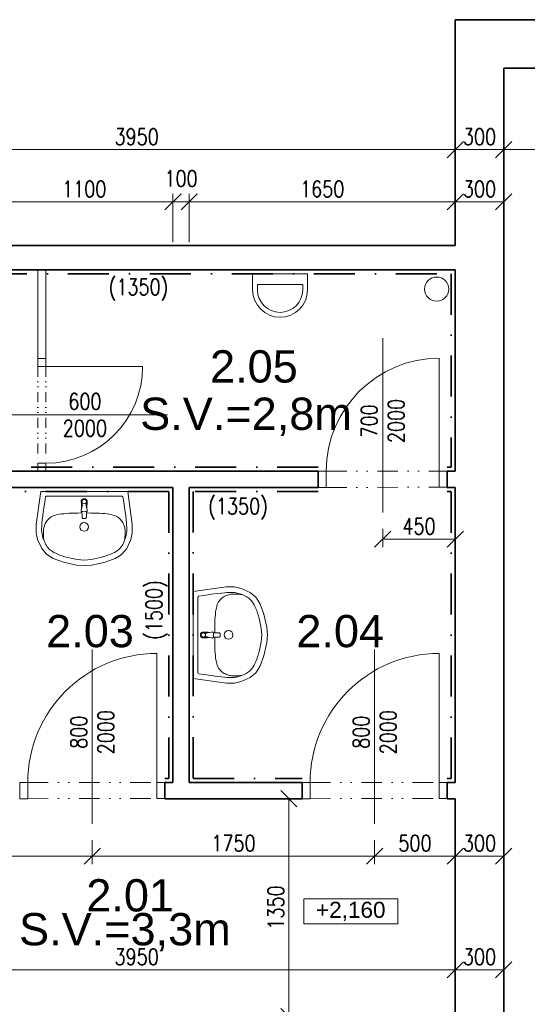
# Model space of a CAD drawing. Header units: millimetres. Extents: x -485339 to 286898, y -1189934 to 1602269.
# Tile 152 of 230: x -73205 to -70059, y -659219 to -653114. Entities that reach past the tile are written whole.
import ezdxf

# ---------------------------------------------------------------- set-up
doc = ezdxf.new("R2010")
doc.units = ezdxf.units.MM
doc.header["$LTSCALE"] = 10
doc.linetypes.add('DASHDOT', pattern=[25.4, 12.7, -6.35, 0, -6.35])
doc.linetypes.add('DĚLICÍ2', pattern=[15.875, 6.35, -3.175, 0, -3.175, 0, -3.175])
doc.layers.get('Defpoints').update_dxf_attribs({"lineweight": 0})
for name, color, linetype, lineweight, true_color in [('BOUR_DVEŘE', 7, 'Continuous', 18, 0x4ccd32), ('BOUR_ker.obklad', 7, 'DASHDOT', 35, 0x4ccd32), ('BOUR_zařizováky', 7, 'Continuous', 18, 0x4ccd32), ('BOURÁNÍ_POPIS', 7, 'Continuous', 18, 0x4ccd32)]:
    doc.layers.add(name, color=color, linetype=linetype, lineweight=lineweight, true_color=true_color)
for name, color, linetype, lineweight in [('St__otvory_dveře', 40, 'Continuous', 18), ('St_kóty', 132, 'Continuous', 18), ('St_plocha_místnosti', 250, 'Continuous', 18), ('St_popis_otvory', 40, 'Continuous', 18), ('St_zařizovací předměty', 252, 'Continuous', 18), ('St_čáry_obrys', 5, 'Continuous', 35), ('ZTI_ST_kanalda', 234, 'Continuous', 18)]:
    doc.layers.add(name, color=color, linetype=linetype, lineweight=lineweight)
doc.styles.add('1_50', font='arial.ttf', dxfattribs={"height": 100})
doc.styles.add('Andy', font='arial.ttf')
doc.styles.get("Standard").update_dxf_attribs({"font": 'simplex.shx', "width": 0.8})
doc.dimstyles.new('stavebníM50 vnitřní', dxfattribs={"dimtxt": 100, "dimasz": 100, "dimexe": 50, "dimexo": 100, "dimgap": 30, "dimtad": 1, "dimdec": 0, "dimtxsty": 'Standard', "dimblk": 'OBLIQUE', "dimcen": 2.5, "dimclrd": 256, "dimclre": 256, "dimclrt": 256, "dimadec": 0, "dimazin": 0, "dimtfac": 1, "dimtdec": 0, "dimtmove": 2, "dimatfit": 2, "dimldrblk": 'OBLIQUE', "dimfxl": 250, "dimfxlon": 1, "dimlwd": -1, "dimlwe": -1, "dimarcsym": 0})

# ---------------------------------------------------------------- blocks, each defined once
blk = doc.blocks.new('G$C8BC53E9E')
at = {"layer": 'St__otvory_dveře', "color": 0, "ltscale": 2}
for points in [[(50, 0), (0, 0)], [(1250, 0), (650, 0)], [(50, -50), (0, -50)], [(1250, -50), (650, -50)], [(650, -50), (650, -650)]]:
    blk.add_lwpolyline(points, dxfattribs=at)
for points in [[(0, -50), (50, -50), (50, 0), (0, 0)], [(650, -50), (700, -50), (700, 0), (650, 0)]]:
    blk.add_lwpolyline(points, close=True, dxfattribs=at)
at = {"layer": 'St__otvory_dveře', "color": 0, "linetype": 'DĚLICÍ2'}
for points in [[(650, 0), (50, 0)], [(650, -50), (50, -50)]]:
    blk.add_lwpolyline(points, dxfattribs=at)
at = {"layer": 'St__otvory_dveře', "color": 0, "ltscale": 2}
blk.add_arc((650, -50), 600, 180, 270, dxfattribs=at)
blk = doc.blocks.new('G$CC1796412')
at = {"layer": 'St__otvory_dveře', "color": 0, "ltscale": 2}
blk.add_lwpolyline([(850, 0.8), (850, 800.8)], dxfattribs=at)
at = {"layer": 'St__otvory_dveře', "ltscale": 2}
for points in [[(50, 0), (0, 0), (0, -100), (50, -100)], [(900, 0.8), (850, 0.8), (850, -99.2), (900, -99.2)]]:
    blk.add_lwpolyline(points, close=True, dxfattribs=at)
at = {"layer": 'St__otvory_dveře', "linetype": 'DĚLICÍ2', "ltscale": 2}
for points in [[(50, 0), (850, 0.8)], [(50, -100), (850, -99.2)]]:
    blk.add_lwpolyline(points, dxfattribs=at)
at = {"layer": 'St__otvory_dveře', "color": 0, "ltscale": 2}
blk.add_arc((850, 0.8), 800, 90, 180, dxfattribs=at)
blk = doc.blocks.new('G$CB4A84410')
at = {"layer": 'St__otvory_dveře', "ltscale": 2}
for points in [[(100, -50), (100, 0), (0, 0), (0, -50)], [(100.8, -800), (100.8, -750), (0.8, -750), (0.8, -800)]]:
    blk.add_lwpolyline(points, close=True, dxfattribs=at)
at = {"layer": 'St__otvory_dveře', "linetype": 'DĚLICÍ2', "ltscale": 2}
for points in [[(0, -50), (0.8, -750)], [(100, -50), (100.8, -750)]]:
    blk.add_lwpolyline(points, dxfattribs=at)
at = {"layer": 'St__otvory_dveře', "color": 0, "ltscale": 2}
blk.add_lwpolyline([(100.8, -750), (800.8, -750)], dxfattribs=at)
blk.add_arc((100.8, -750), 700, 0, 90, dxfattribs=at)
blk = doc.blocks.new('19252405')
at = {"color": 0}
for p, q in [((-354.4, 263.7), (-387.8, 235.1)), ((-297.4, 289), (-354.4, 263.7)), ((-311.4, 246.6), (-319.9, 242.7)), ((-303, 250), (-311.4, 246.6)), ((-294.7, 253.1), (-303, 250)), ((-296.5, 251), (-303, 250)), ((-256, 297.9), (-297.4, 289)), ((-289.1, 251.8), (-296.5, 251)), ((-287, 255.6), (-294.7, 253.1)), ((-281, 252.4), (-289.1, 251.8)), ((-279.9, 257.7), (-287, 255.6)), ((-272.6, 252.9), (-281, 252.4)), ((-273.6, 259.4), (-279.9, 257.7)), ((-267.9, 260.7), (-273.6, 259.4)), ((-264.3, 253.2), (-272.6, 252.9)), ((-262.5, 261.7), (-267.9, 260.7)), ((-256.6, 253.4), (-264.3, 253.2)), ((-257.4, 262.5), (-262.5, 261.7)), ((-252.3, 263.1), (-257.4, 262.5)), ((-249.5, 253.4), (-256.6, 253.4)), ((-205.9, 297.8), (-256, 297.9)), ((-247.3, 263.5), (-252.3, 263.1)), ((-243.2, 253.2), (-249.5, 253.4)), ((-242, 263.9), (-247.3, 263.5)), ((-237.2, 252.7), (-243.2, 253.2)), ((-236, 264), (-242, 263.9)), ((-231.5, 252), (-237.2, 252.7)), ((-228.7, 263.9), (-236, 264)), ((-225.7, 250.8), (-231.5, 252)), ((-219.5, 263.5), (-228.7, 263.9)), ((-219.7, 249.3), (-225.7, 250.8)), ((-213.4, 247.2), (-219.7, 249.3)), ((-208.3, 262.9), (-219.5, 263.5)), ((-206.7, 244.7), (-213.4, 247.2)), ((-194.3, 261.8), (-208.3, 262.9)), ((-199.8, 241.7), (-206.7, 244.7)), ((-0.1, 270), (-205.9, 297.8)), ((-175.7, 260), (-194.3, 261.8)), ((-149.9, 256.8), (-175.7, 260)), ((-114.5, 252), (-149.9, 256.8)), ((-67.2, 245), (-114.5, 252)), ((-34.3, 239.9), (-67.2, 245)), ((-0.1, 270), (0.1, -270)), ((-415, 191.7), (-438, 129.3)), ((-402, 215.6), (-415, 191.7)), ((-387.8, 235.1), (-402, 215.6)), ((-377.9, 187.5), (-383.4, 176.7)), ((-372.4, 197), (-377.9, 187.5)), ((-366.9, 205.2), (-372.4, 197)), ((-361.2, 212.3), (-366.9, 205.2)), ((-355.4, 218.6), (-361.2, 212.3)), ((-349.3, 224.2), (-355.4, 218.6)), ((-342.8, 229.3), (-349.3, 224.2)), ((-335.7, 234), (-342.8, 229.3)), ((-328.1, 238.5), (-335.7, 234)), ((-319.9, 242.7), (-328.1, 238.5)), ((-192.9, 238.2), (-199.8, 241.7)), ((-186.2, 234.2), (-192.9, 238.2)), ((-179.7, 229.6), (-186.2, 234.2)), ((-173.6, 224.5), (-179.7, 229.6)), ((-168, 218.8), (-173.6, 224.5)), ((-162.7, 212.4), (-168, 218.8)), ((-158, 205.2), (-162.7, 212.4)), ((-153.7, 197.1), (-158, 205.2)), ((-149.9, 188), (-153.7, 197.1)), ((-146.7, 177.9), (-149.9, 188)), ((-30.1, 235), (-29.9, -235)), ((-438, 129.3), (-456.2, 47.3)), ((-399.3, 135.8), (-404.5, 119.4)), ((-394.1, 150.9), (-399.3, 135.8)), ((-388.8, 164.5), (-394.1, 150.9)), ((-383.4, 176.7), (-388.8, 164.5)), ((-143.9, 166.8), (-146.7, 177.9)), ((-141.5, 154.5), (-143.9, 166.8)), ((-139.5, 141.3), (-141.5, 154.5)), ((-137.9, 127), (-139.5, 141.3)), ((-136.6, 111.6), (-137.9, 127)), ((-418.2, 63.2), (-421.5, 42.6)), ((-414.2, 82.9), (-418.2, 63.2)), ((-409.5, 101.6), (-414.2, 82.9)), ((-404.5, 119.4), (-409.5, 101.6)), ((-135.5, 95.2), (-136.6, 111.6)), ((-134.7, 77.8), (-135.5, 95.2)), ((-134.1, 59.5), (-134.7, 77.8)), ((-456.2, 47.3), (-460, -0.1)), ((-423.8, 21.2), (-425.1, -1.9)), ((-423.8, -21.5), (-425.1, 1.7)), ((-421.5, 42.6), (-423.8, 21.2)), ((-167.6, 4.8), (-167.7, 2.2)), ((-167.7, 2.2), (-167.7, 0)), ((-167.5, 6.7), (-167.6, 4.8)), ((-167.4, 8), (-167.5, 6.7)), ((-167.2, 9), (-167.4, 8)), ((-167, 9.6), (-167.2, 9)), ((-166.7, 10.2), (-167, 9.6)), ((-166.5, 10.7), (-166.7, 10.2)), ((-166.2, 11.1), (-166.5, 10.7)), ((-165.8, 11.4), (-166.2, 11.1)), ((-165.5, 11.7), (-165.8, 11.4)), ((-165.1, 11.9), (-165.5, 11.7)), ((-164.7, 12.1), (-165.1, 11.9)), ((-164.2, 12.3), (-164.7, 12.1)), ((-163.7, 12.5), (-164.2, 12.3)), ((-163.2, 12.6), (-163.7, 12.5)), ((-162.5, 12.7), (-163.2, 12.6)), ((-161.8, 12.9), (-162.5, 12.7)), ((-160.9, 13), (-161.8, 12.9)), ((-159.9, 13), (-160.9, 13)), ((-158.7, 13.1), (-159.9, 13)), ((-157.3, 13.2), (-158.7, 13.1)), ((-155.5, 13.3), (-157.3, 13.2)), ((-153.4, 13.3), (-155.5, 13.3)), ((-150.9, 13.4), (-153.4, 13.3)), ((-148.1, 13.5), (-150.9, 13.4)), ((-145, 13.6), (-148.1, 13.5)), ((-141.7, 13.6), (-145, 13.6)), ((-138.2, 13.8), (-141.7, 13.6)), ((-134.6, 13.9), (-138.2, 13.8)), ((-131.1, 14), (-134.6, 13.9)), ((-133.8, 40.3), (-134.1, 59.5)), ((-133.5, 20.5), (-133.8, 40.3)), ((-133.5, 13.9), (-133.5, 20.5)), ((-127.5, 14.2), (-131.1, 14)), ((-124.2, 14.4), (-127.5, 14.2)), ((-125.2, 8.9), (-125.9, 0)), ((-124.7, 12.6), (-125.2, 8.9)), ((-123.5, 16.6), (-124.7, 12.6)), ((-122.5, 18), (-123.5, 16.6)), ((-120.2, 19), (-122.5, 18)), ((-113.5, 18.2), (-120.2, 19)), ((-100.4, 14.6), (-113.5, 18.2)), ((-101.7, 15.8), (-104.1, 15.6)), ((-99.2, 15.9), (-101.7, 15.8)), ((-90.4, 12.4), (-100.4, 14.6)), ((-96.8, 16.1), (-99.2, 15.9)), ((-94.8, 16.2), (-96.8, 16.1)), ((-92.9, 16.4), (-94.8, 16.2)), ((-91.1, 16.5), (-92.9, 16.4)), ((-89.5, 16.6), (-91.1, 16.5)), ((-85, 11.7), (-90.4, 12.4)), ((-88, 16.7), (-89.5, 16.6)), ((-86.5, 16.8), (-88, 16.7)), ((-85, 16.9), (-86.5, 16.8)), ((-83.5, 17), (-85, 16.9)), ((-80.9, 12), (-85, 11.7)), ((-82, 17.1), (-83.5, 17)), ((-80.6, 17.2), (-82, 17.1)), ((-76.4, 13), (-80.9, 12)), ((-79.2, 17.3), (-80.6, 17.2)), ((-78, 17.4), (-79.2, 17.3)), ((-76.8, 17.5), (-78, 17.4)), ((-75.7, 17.5), (-76.8, 17.5)), ((-70.6, 14.3), (-76.4, 13)), ((-74.6, 17.6), (-75.7, 17.5)), ((-73.6, 17.7), (-74.6, 17.6)), ((-72.5, 17.8), (-73.6, 17.7)), ((-71.4, 17.8), (-72.5, 17.8)), ((-70.3, 17.9), (-71.4, 17.8)), ((-63.6, 15), (-70.6, 14.3)), ((-69, 17.9), (-70.3, 17.9)), ((-67.6, 18), (-69, 17.9)), ((-65.9, 18.1), (-67.6, 18)), ((-64, 18.1), (-65.9, 18.1)), ((-61.7, 18.2), (-64, 18.1)), ((-55.3, 16.9), (-55.3, 16.9)), ((-49.8, 12.9), (-49.8, 12.9)), ((-46.2, 7), (-46.2, 7)), ((-456.2, -47.5), (-460, -0.1)), ((-438, -129.6), (-456.2, -47.5)), ((-421.5, -42.8), (-423.8, -21.5)), ((-418.2, -63.4), (-421.5, -42.8)), ((-167.7, -2.3), (-167.7, 0)), ((-167.6, -4.9), (-167.7, -2.3)), ((-167.5, -6.8), (-167.6, -4.9)), ((-167.4, -8.1), (-167.5, -6.8)), ((-167.2, -9), (-167.4, -8.1)), ((-167, -9.7), (-167.2, -9)), ((-166.7, -10.3), (-167, -9.7)), ((-166.4, -10.8), (-166.7, -10.3)), ((-166.1, -11.2), (-166.4, -10.8)), ((-165.8, -11.5), (-166.1, -11.2)), ((-165.5, -11.8), (-165.8, -11.5)), ((-165.1, -12), (-165.5, -11.8)), ((-164.7, -12.2), (-165.1, -12)), ((-164.2, -12.4), (-164.7, -12.2)), ((-163.7, -12.6), (-164.2, -12.4)), ((-163.2, -12.7), (-163.7, -12.6)), ((-162.5, -12.8), (-163.2, -12.7)), ((-161.8, -12.9), (-162.5, -12.8)), ((-160.9, -13), (-161.8, -12.9)), ((-159.9, -13.1), (-160.9, -13)), ((-158.7, -13.2), (-159.9, -13.1)), ((-157.3, -13.3), (-158.7, -13.2)), ((-155.5, -13.3), (-157.3, -13.3)), ((-153.4, -13.4), (-155.5, -13.3)), ((-150.9, -13.5), (-153.4, -13.4)), ((-148.1, -13.5), (-150.9, -13.5)), ((-145, -13.6), (-148.1, -13.5)), ((-141.6, -13.7), (-145, -13.6)), ((-138.2, -13.8), (-141.6, -13.7)), ((-134.6, -13.9), (-138.2, -13.8)), ((-134.1, -59.5), (-134.7, -77.8)), ((-131, -14.1), (-134.6, -13.9)), ((-133.7, -40.4), (-134.1, -59.5)), ((-133.5, -20.5), (-133.7, -40.4)), ((-133.5, -14), (-133.5, -20.5)), ((-127.5, -14.3), (-131, -14.1)), ((-124.2, -14.4), (-127.5, -14.3)), ((-125.2, -8.9), (-125.9, 0)), ((-124.7, -12.6), (-125.2, -8.9)), ((-123.4, -16.6), (-124.7, -12.6)), ((-122.5, -18.1), (-123.4, -16.6)), ((-120.2, -19.1), (-122.5, -18.1)), ((-113.5, -18.2), (-120.2, -19.1)), ((-100.4, -14.7), (-113.5, -18.2)), ((-101.7, -15.8), (-104.1, -15.6)), ((-99.2, -16), (-101.7, -15.8)), ((-90.4, -12.4), (-100.4, -14.7)), ((-96.8, -16.1), (-99.2, -16)), ((-94.7, -16.3), (-96.8, -16.1)), ((-92.9, -16.4), (-94.7, -16.3)), ((-91.1, -16.5), (-92.9, -16.4)), ((-89.5, -16.6), (-91.1, -16.5)), ((-85, -11.7), (-90.4, -12.4)), ((-88, -16.7), (-89.5, -16.6)), ((-86.5, -16.8), (-88, -16.7)), ((-85, -16.9), (-86.5, -16.8)), ((-80.8, -12.1), (-85, -11.7)), ((-83.5, -17), (-85, -16.9)), ((-82, -17.1), (-83.5, -17)), ((-80.6, -17.2), (-82, -17.1)), ((-76.4, -13), (-80.8, -12.1)), ((-79.2, -17.3), (-80.6, -17.2)), ((-78, -17.4), (-79.2, -17.3)), ((-76.8, -17.5), (-78, -17.4)), ((-75.7, -17.6), (-76.8, -17.5)), ((-70.6, -14.3), (-76.4, -13)), ((-74.6, -17.7), (-75.7, -17.6)), ((-73.5, -17.7), (-74.6, -17.7)), ((-72.5, -17.8), (-73.5, -17.7)), ((-71.4, -17.9), (-72.5, -17.8)), ((-70.3, -17.9), (-71.4, -17.9)), ((-63.6, -15), (-70.6, -14.3)), ((-69, -18), (-70.3, -17.9)), ((-67.6, -18), (-69, -18)), ((-65.9, -18.1), (-67.6, -18)), ((-63.9, -18.2), (-65.9, -18.1)), ((-61.6, -18.2), (-63.9, -18.2)), ((-55.3, -16.9), (-55.3, -16.9)), ((-49.8, -12.9), (-49.8, -12.9)), ((-46.2, -7.1), (-46.2, -7.1)), ((-44.9, 0), (-44.9, 0)), ((-414.1, -83.1), (-418.2, -63.4)), ((-409.5, -101.8), (-414.1, -83.1)), ((-404.4, -119.5), (-409.5, -101.8)), ((-399.3, -136), (-404.4, -119.5)), ((-136.5, -111.6), (-137.8, -127)), ((-135.5, -95.2), (-136.5, -111.6)), ((-134.7, -77.8), (-135.5, -95.2)), ((-414.9, -191.9), (-438, -129.6)), ((-394, -151.1), (-399.3, -136)), ((-388.7, -164.7), (-394, -151.1)), ((-383.3, -176.9), (-388.7, -164.7)), ((-377.8, -187.7), (-383.3, -176.9)), ((-146.6, -178), (-149.9, -188.1)), ((-143.8, -166.8), (-146.6, -178)), ((-141.4, -154.6), (-143.8, -166.8)), ((-139.4, -141.4), (-141.4, -154.6)), ((-137.8, -127), (-139.4, -141.4)), ((-401.9, -215.8), (-414.9, -191.9)), ((-387.7, -235.3), (-401.9, -215.8)), ((-354.3, -263.9), (-387.7, -235.3)), ((-372.3, -197.1), (-377.8, -187.7)), ((-366.8, -205.3), (-372.3, -197.1)), ((-361.1, -212.5), (-366.8, -205.3)), ((-355.3, -218.8), (-361.1, -212.5)), ((-349.1, -224.4), (-355.3, -218.8)), ((-342.6, -229.5), (-349.1, -224.4)), ((-335.6, -234.2), (-342.6, -229.5)), ((-328, -238.7), (-335.6, -234.2)), ((-319.8, -242.9), (-328, -238.7)), ((-311.3, -246.7), (-319.8, -242.9)), ((-199.7, -241.8), (-206.6, -244.8)), ((-192.8, -238.3), (-199.7, -241.8)), ((-186.1, -234.3), (-192.8, -238.3)), ((-179.6, -229.7), (-186.1, -234.3)), ((-173.5, -224.6), (-179.6, -229.7)), ((-167.9, -218.9), (-173.5, -224.6)), ((-162.6, -212.5), (-167.9, -218.9)), ((-157.9, -205.2), (-162.6, -212.5)), ((-153.6, -197.1), (-157.9, -205.2)), ((-149.9, -188.1), (-153.6, -197.1)), ((-34.2, -239.9), (-67, -245.1)), ((-297.3, -289.2), (-354.3, -263.9)), ((-302.9, -250.2), (-311.3, -246.7)), ((-296.4, -251.1), (-302.9, -250.2)), ((-294.6, -253.2), (-302.9, -250.2)), ((-255.9, -298), (-297.3, -289.2)), ((-289, -251.9), (-296.4, -251.1)), ((-286.8, -255.8), (-294.6, -253.2)), ((-280.8, -252.6), (-289, -251.9)), ((-279.8, -257.9), (-286.8, -255.8)), ((-272.5, -253), (-280.8, -252.6)), ((-273.5, -259.5), (-279.8, -257.9)), ((-267.7, -260.8), (-273.5, -259.5)), ((-264.2, -253.4), (-272.5, -253)), ((-262.4, -261.8), (-267.7, -260.8)), ((-256.4, -253.5), (-264.2, -253.4)), ((-257.3, -262.6), (-262.4, -261.8)), ((-252.2, -263.2), (-257.3, -262.6)), ((-249.4, -253.5), (-256.4, -253.5)), ((-205.7, -297.9), (-255.9, -298)), ((-247.1, -263.7), (-252.2, -263.2)), ((-243, -253.3), (-249.4, -253.5)), ((-241.9, -264), (-247.1, -263.7)), ((-237.1, -252.9), (-243, -253.3)), ((-235.9, -264.1), (-241.9, -264)), ((-231.4, -252.1), (-237.1, -252.9)), ((-228.5, -264), (-235.9, -264.1)), ((-225.6, -250.9), (-231.4, -252.1)), ((-219.4, -263.7), (-228.5, -264)), ((-219.6, -249.4), (-225.6, -250.9)), ((-213.2, -247.3), (-219.6, -249.4)), ((-208.1, -263), (-219.4, -263.7)), ((-206.6, -244.8), (-213.2, -247.3)), ((-194.2, -261.9), (-208.1, -263)), ((0.1, -270), (-205.7, -297.9)), ((-175.6, -260), (-194.2, -261.9)), ((-149.8, -256.9), (-175.6, -260)), ((-114.4, -252.1), (-149.8, -256.9)), ((-67, -245.1), (-114.4, -252.1))]:
    blk.add_line(p, q, dxfattribs=at)
for centre, major_axis, start_param, end_param in [((-35.1, 235), (3.54, 3.54), 5.498034, 6.914051), ((-220, -0.1), (19.1, 19.1), 0.785398, 7.068583), ((-62.9, 0), (-9.75, 9.75), -0.785398, 5.497787), ((-62.9, 0), (10.6, 10.6), 3.881371, 7.115283), ((-61.7, 2.9), (-10.9, 10.9), -1.209553, -0.785152), ((-62.3, 1.5), (11.9, 11.9), 6.239989, 6.644428), ((-63.3, 0.6), (-12.9, 12.9), 4.290124, 4.669192), ((-64.8, 0), (-14, 14), 3.927237, 4.290124), ((-61.7, -2.9), (-10.9, 10.9), 2.356441, 2.780842), ((-62.3, -1.5), (11.9, 11.9), 4.351639, 4.756078), ((-63.3, -0.6), (-12.9, 12.9), 3.185282, 3.564351), ((-64.8, 0), (-14, 14), 3.564351, 3.927237), ((-34.9, -235), (-3.54, 3.54), 2.51122, 3.927237)]:
    blk.add_ellipse(centre, major_axis=major_axis, ratio=1, start_param=start_param, end_param=end_param, dxfattribs=at)
blk = doc.blocks.new('G$CC4854C91')
at = {"layer": 'St_zařizovací předměty', "color": 0, "ltscale": 2}
for points in [[(-170, 100), (-170, 0), (170, 0), (170, 100)], [(-140, 100), (-140, 66.3), (140, 66.3), (140, 100)]]:
    blk.add_lwpolyline(points, dxfattribs=at)
for radius in [170, 140]:
    blk.add_arc((0, 100), radius, 0, 180, dxfattribs=at)
blk = doc.blocks.new('_OBLIQUE')
at = {"color": 0, "linetype": 'ByBlock'}
blk.add_line((-0.5, -0.5), (0.5, 0.5), dxfattribs=at)
blk = doc.blocks.new('*D5079')
at = {"layer": 'Defpoints', "color": 0}
for p in [(-70504.9, -653919.5), (-70504.9, -654514), (-74454.9, -654664)]:
    blk.add_point(p, dxfattribs=at)
at = {"layer": 'St_kóty'}
for p, q in [((-74454.9, -654169.5), (-74454.9, -653869.5)), ((-70504.9, -654169.5), (-70504.9, -653869.5)), ((-74454.9, -653919.5), (-70504.9, -653919.5))]:
    blk.add_line(p, q, dxfattribs=at)
at = {"layer": 'St_kóty', "linetype": 'ByBlock', "xscale": 100, "yscale": 100, "zscale": 100, "rotation": 180}
blk.add_blockref('_OBLIQUE', (-74454.9, -653919.5), dxfattribs=at)
at = {"layer": 'St_kóty', "linetype": 'ByBlock', "xscale": 100, "yscale": 100, "zscale": 100}
blk.add_blockref('_OBLIQUE', (-70504.9, -653919.5), dxfattribs=at)
at = {"layer": 'St_kóty', "insert": (-72479.9, -653839.5), "char_height": 100, "attachment_point": 5}
blk.add_mtext('3950', dxfattribs=at)
blk = doc.blocks.new('*D5080')
at = {"layer": 'Defpoints', "color": 0}
for p in [(-70204.9, -653414), (-70204.9, -653919.5), (-70504.9, -654514)]:
    blk.add_point(p, dxfattribs=at)
at = {"layer": 'St_kóty'}
for p, q in [((-70204.9, -653669.5), (-70204.9, -653969.5)), ((-70504.9, -654169.5), (-70504.9, -653869.5)), ((-70504.9, -653919.5), (-70204.9, -653919.5))]:
    blk.add_line(p, q, dxfattribs=at)
at = {"layer": 'St_kóty', "linetype": 'ByBlock', "xscale": 100, "yscale": 100, "zscale": 100, "rotation": 180}
blk.add_blockref('_OBLIQUE', (-70504.9, -653919.5), dxfattribs=at)
at = {"layer": 'St_kóty', "linetype": 'ByBlock', "xscale": 100, "yscale": 100, "zscale": 100}
blk.add_blockref('_OBLIQUE', (-70204.9, -653919.5), dxfattribs=at)
at = {"layer": 'St_kóty', "insert": (-70354.9, -653839.5), "char_height": 100, "attachment_point": 5}
blk.add_mtext('300', dxfattribs=at)
blk = doc.blocks.new('*D5081')
at = {"layer": 'Defpoints', "color": 0}
for p in [(-70204.9, -653414), (-60024.9, -653414), (-60024.9, -653919.5)]:
    blk.add_point(p, dxfattribs=at)
at = {"layer": 'St_kóty'}
for p, q in [((-70204.9, -653669.5), (-70204.9, -653969.5)), ((-60024.9, -653669.5), (-60024.9, -653969.5)), ((-70204.9, -653919.5), (-60024.9, -653919.5))]:
    blk.add_line(p, q, dxfattribs=at)
at = {"layer": 'St_kóty', "linetype": 'ByBlock', "xscale": 100, "yscale": 100, "zscale": 100, "rotation": 180}
blk.add_blockref('_OBLIQUE', (-70204.9, -653919.5), dxfattribs=at)
at = {"layer": 'St_kóty', "linetype": 'ByBlock', "xscale": 100, "yscale": 100, "zscale": 100}
blk.add_blockref('_OBLIQUE', (-60024.9, -653919.5), dxfattribs=at)
at = {"layer": 'St_kóty', "insert": (-65114.9, -653839.5), "char_height": 100, "attachment_point": 5}
blk.add_mtext('10180', dxfattribs=at)
blk = doc.blocks.new('*D5100')
at = {"layer": 'Defpoints', "color": 0}
for p in [(-74454.9, -657944), (-72754.9, -658100.5), (-72754.9, -658300.4)]:
    blk.add_point(p, dxfattribs=at)
at = {"layer": 'St_kóty'}
for p, q in [((-74454.9, -658050.4), (-74454.9, -658350.4)), ((-72754.9, -658200.5), (-72754.9, -658350.4)), ((-74454.9, -658300.4), (-72754.9, -658300.4))]:
    blk.add_line(p, q, dxfattribs=at)
at = {"layer": 'St_kóty', "linetype": 'ByBlock', "xscale": 100, "yscale": 100, "zscale": 100, "rotation": 180}
blk.add_blockref('_OBLIQUE', (-74454.9, -658300.4), dxfattribs=at)
at = {"layer": 'St_kóty', "linetype": 'ByBlock', "xscale": 100, "yscale": 100, "zscale": 100}
blk.add_blockref('_OBLIQUE', (-72754.9, -658300.4), dxfattribs=at)
at = {"layer": 'St_kóty', "insert": (-73604.9, -658220.4), "char_height": 100, "attachment_point": 5}
blk.add_mtext('1700', dxfattribs=at)
blk = doc.blocks.new('*D5101')
at = {"layer": 'Defpoints', "color": 0}
for p in [(-72754.9, -658100.5), (-71004.9, -658100.5), (-71004.9, -658300.4)]:
    blk.add_point(p, dxfattribs=at)
at = {"layer": 'St_kóty'}
for p, q in [((-72754.9, -658200.5), (-72754.9, -658350.4)), ((-71004.9, -658200.5), (-71004.9, -658350.4)), ((-72754.9, -658300.4), (-71004.9, -658300.4))]:
    blk.add_line(p, q, dxfattribs=at)
at = {"layer": 'St_kóty', "linetype": 'ByBlock', "xscale": 100, "yscale": 100, "zscale": 100, "rotation": 180}
blk.add_blockref('_OBLIQUE', (-72754.9, -658300.4), dxfattribs=at)
at = {"layer": 'St_kóty', "linetype": 'ByBlock', "xscale": 100, "yscale": 100, "zscale": 100}
blk.add_blockref('_OBLIQUE', (-71004.9, -658300.4), dxfattribs=at)
at = {"layer": 'St_kóty', "insert": (-71879.9, -658220.4), "char_height": 100, "attachment_point": 5}
blk.add_mtext('1750', dxfattribs=at)
blk = doc.blocks.new('*D5102')
at = {"layer": 'Defpoints', "color": 0}
for p in [(-70504.9, -657944), (-71004.9, -658100.5), (-70504.9, -658300.4)]:
    blk.add_point(p, dxfattribs=at)
at = {"layer": 'St_kóty'}
for p, q in [((-70504.9, -658050.4), (-70504.9, -658350.4)), ((-71004.9, -658200.5), (-71004.9, -658350.4)), ((-71004.9, -658300.4), (-70504.9, -658300.4))]:
    blk.add_line(p, q, dxfattribs=at)
at = {"layer": 'St_kóty', "linetype": 'ByBlock', "xscale": 100, "yscale": 100, "zscale": 100, "rotation": 180}
blk.add_blockref('_OBLIQUE', (-71004.9, -658300.4), dxfattribs=at)
at = {"layer": 'St_kóty', "linetype": 'ByBlock', "xscale": 100, "yscale": 100, "zscale": 100}
blk.add_blockref('_OBLIQUE', (-70504.9, -658300.4), dxfattribs=at)
at = {"layer": 'St_kóty', "insert": (-70754.9, -658220.4), "char_height": 100, "attachment_point": 5}
blk.add_mtext('500', dxfattribs=at)
blk = doc.blocks.new('*D5103')
at = {"layer": 'Defpoints', "color": 0}
for p in [(-70504.9, -657944), (-70204.9, -657944), (-70204.9, -658300.4)]:
    blk.add_point(p, dxfattribs=at)
at = {"layer": 'St_kóty'}
for p, q in [((-70504.9, -658050.4), (-70504.9, -658350.4)), ((-70204.9, -658050.4), (-70204.9, -658350.4)), ((-70504.9, -658300.4), (-70204.9, -658300.4))]:
    blk.add_line(p, q, dxfattribs=at)
at = {"layer": 'St_kóty', "linetype": 'ByBlock', "xscale": 100, "yscale": 100, "zscale": 100, "rotation": 180}
blk.add_blockref('_OBLIQUE', (-70504.9, -658300.4), dxfattribs=at)
at = {"layer": 'St_kóty', "linetype": 'ByBlock', "xscale": 100, "yscale": 100, "zscale": 100}
blk.add_blockref('_OBLIQUE', (-70204.9, -658300.4), dxfattribs=at)
at = {"layer": 'St_kóty', "insert": (-70354.9, -658220.4), "char_height": 100, "attachment_point": 5}
blk.add_mtext('300', dxfattribs=at)
blk = doc.blocks.new('*D5105')
at = {"layer": 'Defpoints', "color": 0}
for p in [(-70504.9, -659004.8), (-70504.9, -659004.8), (-74454.9, -659144)]:
    blk.add_point(p, dxfattribs=at)
at = {"layer": 'St_kóty'}
for p, q in [((-70504.9, -658904.8), (-70504.9, -658954.8)), ((-74454.9, -659044), (-74454.9, -658954.8)), ((-74454.9, -659004.8), (-70504.9, -659004.8))]:
    blk.add_line(p, q, dxfattribs=at)
at = {"layer": 'St_kóty', "linetype": 'ByBlock', "xscale": 100, "yscale": 100, "zscale": 100, "rotation": 180}
blk.add_blockref('_OBLIQUE', (-74454.9, -659004.8), dxfattribs=at)
at = {"layer": 'St_kóty', "linetype": 'ByBlock', "xscale": 100, "yscale": 100, "zscale": 100}
blk.add_blockref('_OBLIQUE', (-70504.9, -659004.8), dxfattribs=at)
at = {"layer": 'St_kóty', "insert": (-72479.9, -658924.8), "char_height": 100, "attachment_point": 5}
blk.add_mtext('3950', dxfattribs=at)
blk = doc.blocks.new('*D5106')
at = {"layer": 'Defpoints', "color": 0}
for p in [(-70504.9, -659004.8), (-70204.9, -659004.8), (-70204.9, -659004.8)]:
    blk.add_point(p, dxfattribs=at)
at = {"layer": 'St_kóty'}
for p, q in [((-70504.9, -658904.8), (-70504.9, -658954.8)), ((-70204.9, -658904.8), (-70204.9, -658954.8)), ((-70504.9, -659004.8), (-70204.9, -659004.8))]:
    blk.add_line(p, q, dxfattribs=at)
at = {"layer": 'St_kóty', "linetype": 'ByBlock', "xscale": 100, "yscale": 100, "zscale": 100, "rotation": 180}
blk.add_blockref('_OBLIQUE', (-70504.9, -659004.8), dxfattribs=at)
at = {"layer": 'St_kóty', "linetype": 'ByBlock', "xscale": 100, "yscale": 100, "zscale": 100}
blk.add_blockref('_OBLIQUE', (-70204.9, -659004.8), dxfattribs=at)
at = {"layer": 'St_kóty', "insert": (-70354.9, -658924.8), "char_height": 100, "attachment_point": 5}
blk.add_mtext('300', dxfattribs=at)
blk = doc.blocks.new('*D5110')
at = {"layer": 'Defpoints', "color": 0}
for p in [(-72254.9, -654243.9), (-73354.9, -656014), (-72254.9, -656014)]:
    blk.add_point(p, dxfattribs=at)
at = {"layer": 'St_kóty'}
for p, q in [((-73354.9, -654493.9), (-73354.9, -654193.9)), ((-72254.9, -654493.9), (-72254.9, -654193.9)), ((-73354.9, -654243.9), (-72254.9, -654243.9))]:
    blk.add_line(p, q, dxfattribs=at)
at = {"layer": 'St_kóty', "linetype": 'ByBlock', "xscale": 100, "yscale": 100, "zscale": 100, "rotation": 180}
blk.add_blockref('_OBLIQUE', (-73354.9, -654243.9), dxfattribs=at)
at = {"layer": 'St_kóty', "linetype": 'ByBlock', "xscale": 100, "yscale": 100, "zscale": 100}
blk.add_blockref('_OBLIQUE', (-72254.9, -654243.9), dxfattribs=at)
at = {"layer": 'St_kóty', "insert": (-72804.9, -654163.9), "char_height": 100, "attachment_point": 5}
blk.add_mtext('1100', dxfattribs=at)
blk = doc.blocks.new('*D5111')
at = {"layer": 'Defpoints', "color": 0}
for p in [(-72154.9, -654243.9), (-72254.9, -656014), (-72154.9, -656014)]:
    blk.add_point(p, dxfattribs=at)
at = {"layer": 'St_kóty'}
for p, q in [((-72254.9, -654493.9), (-72254.9, -654193.9)), ((-72154.9, -654493.9), (-72154.9, -654193.9)), ((-72254.9, -654243.9), (-72154.9, -654243.9))]:
    blk.add_line(p, q, dxfattribs=at)
at = {"layer": 'St_kóty', "linetype": 'ByBlock', "xscale": 100, "yscale": 100, "zscale": 100, "rotation": 180}
blk.add_blockref('_OBLIQUE', (-72254.9, -654243.9), dxfattribs=at)
at = {"layer": 'St_kóty', "linetype": 'ByBlock', "xscale": 100, "yscale": 100, "zscale": 100}
blk.add_blockref('_OBLIQUE', (-72154.9, -654243.9), dxfattribs=at)
at = {"layer": 'St_kóty', "insert": (-72204.9, -654098.9), "char_height": 100, "attachment_point": 5}
blk.add_mtext('100', dxfattribs=at)
blk = doc.blocks.new('*D5112')
at = {"layer": 'Defpoints', "color": 0}
for p in [(-70504.9, -654243.9), (-72154.9, -656014), (-70504.9, -656014)]:
    blk.add_point(p, dxfattribs=at)
at = {"layer": 'St_kóty'}
for p, q in [((-72154.9, -654493.9), (-72154.9, -654193.9)), ((-70504.9, -654493.9), (-70504.9, -654193.9)), ((-72154.9, -654243.9), (-70504.9, -654243.9))]:
    blk.add_line(p, q, dxfattribs=at)
at = {"layer": 'St_kóty', "linetype": 'ByBlock', "xscale": 100, "yscale": 100, "zscale": 100, "rotation": 180}
blk.add_blockref('_OBLIQUE', (-72154.9, -654243.9), dxfattribs=at)
at = {"layer": 'St_kóty', "linetype": 'ByBlock', "xscale": 100, "yscale": 100, "zscale": 100}
blk.add_blockref('_OBLIQUE', (-70504.9, -654243.9), dxfattribs=at)
at = {"layer": 'St_kóty', "insert": (-71329.9, -654163.9), "char_height": 100, "attachment_point": 5}
blk.add_mtext('1650', dxfattribs=at)
blk = doc.blocks.new('*D5113')
at = {"layer": 'Defpoints', "color": 0}
for p in [(-70204.9, -654243.9), (-70504.9, -656014), (-70204.9, -656014)]:
    blk.add_point(p, dxfattribs=at)
at = {"layer": 'St_kóty'}
for p, q in [((-70504.9, -654493.9), (-70504.9, -654193.9)), ((-70204.9, -654493.9), (-70204.9, -654193.9)), ((-70504.9, -654243.9), (-70204.9, -654243.9))]:
    blk.add_line(p, q, dxfattribs=at)
at = {"layer": 'St_kóty', "linetype": 'ByBlock', "xscale": 100, "yscale": 100, "zscale": 100, "rotation": 180}
blk.add_blockref('_OBLIQUE', (-70504.9, -654243.9), dxfattribs=at)
at = {"layer": 'St_kóty', "linetype": 'ByBlock', "xscale": 100, "yscale": 100, "zscale": 100}
blk.add_blockref('_OBLIQUE', (-70204.9, -654243.9), dxfattribs=at)
at = {"layer": 'St_kóty', "insert": (-70354.9, -654163.9), "char_height": 100, "attachment_point": 5}
blk.add_mtext('300', dxfattribs=at)
blk = doc.blocks.new('*D5114')
at = {"layer": 'Defpoints', "color": 0}
for p in [(-70504.9, -656014), (-70954.9, -656170.5), (-70504.9, -656335.1)]:
    blk.add_point(p, dxfattribs=at)
at = {"layer": 'St_kóty'}
for p, q in [((-70504.9, -656114), (-70504.9, -656385.1)), ((-70954.9, -656270.5), (-70954.9, -656385.1)), ((-70954.9, -656335.1), (-70504.9, -656335.1))]:
    blk.add_line(p, q, dxfattribs=at)
at = {"layer": 'St_kóty', "linetype": 'ByBlock', "xscale": 100, "yscale": 100, "zscale": 100, "rotation": 180}
blk.add_blockref('_OBLIQUE', (-70954.9, -656335.1), dxfattribs=at)
at = {"layer": 'St_kóty', "linetype": 'ByBlock', "xscale": 100, "yscale": 100, "zscale": 100}
blk.add_blockref('_OBLIQUE', (-70504.9, -656335.1), dxfattribs=at)
at = {"layer": 'St_kóty', "insert": (-70729.9, -656255.1), "char_height": 100, "attachment_point": 5}
blk.add_mtext('450', dxfattribs=at)
blk = doc.blocks.new('*D5121')
at = {"layer": 'Defpoints', "color": 0}
for p in [(-71879.9, -657944), (-71536.9, -657944), (-71854.9, -659294)]:
    blk.add_point(p, dxfattribs=at)
at = {"layer": 'St_kóty'}
for p, q in [((-71779.9, -657944), (-71486.9, -657944)), ((-71536.9, -659294), (-71536.9, -657944)), ((-71754.9, -659294), (-71486.9, -659294))]:
    blk.add_line(p, q, dxfattribs=at)
at = {"layer": 'St_kóty', "linetype": 'ByBlock', "xscale": 100, "yscale": 100, "zscale": 100}
for p, rotation in [((-71536.9, -657944), 90), ((-71536.9, -659294), 270)]:
    blk.add_blockref('_OBLIQUE', p, dxfattribs=dict(at, rotation=rotation))
at = {"layer": 'St_kóty', "insert": (-71616.9, -658619), "char_height": 100, "attachment_point": 5, "rotation": 90}
blk.add_mtext('1350', dxfattribs=at)

msp = doc.modelspace()

# ---------------------------------------------------------------- linework, layer by layer
at = {"layer": 'BOUR_ker.obklad', "ltscale": 2}
for points in [[(-74429.9, -654764), (-74429.9, -654689), (-70529.9, -654689), (-70529.9, -655889), (-70554.9, -655889)], [(-71354.9, -655889), (-74429.9, -655889), (-74429.9, -655764)], [(-72304.9, -657819), (-72279.9, -657819), (-72279.9, -656039), (-73329.9, -656039), (-73329.9, -656994)], [(-71354.9, -656039), (-72129.9, -656039), (-72129.9, -657819), (-71454.9, -657819)], [(-70554.9, -657819), (-70529.9, -657819), (-70529.9, -656039), (-70554.9, -656039)]]:
    msp.add_lwpolyline(points, dxfattribs=at)
at = {"layer": 'St__otvory_dveře', "ltscale": 2}
msp.add_lwpolyline([(-73042.9, -655914), (-73042.9, -655914), (-73092.9, -655914), (-73092.9, -655914)], close=True, dxfattribs=at)
msp.add_lwpolyline([(-73042.9, -655914), (-73042.9, -655914), (-73092.9, -655914), (-73092.9, -655914)], close=True, dxfattribs=at)
msp.add_lwpolyline([(-73042.9, -655864), (-73042.9, -655914)], dxfattribs=at)
at = {"layer": 'St_kóty'}
msp.add_lwpolyline([(-71444.7, -658564.7), (-70861.4, -658564.7), (-70861.4, -658720), (-71444.7, -658720)], close=True, dxfattribs=at)
at = {"layer": 'St_popis_otvory'}
for points in [[(-70954.9, -656170.5), (-70954.9, -655089.2)], [(-73369.3, -655564), (-72288, -655564)], [(-72754.9, -658100.5), (-72754.9, -657019.2)], [(-71004.9, -658100.5), (-71004.9, -657019.2)]]:
    msp.add_lwpolyline(points, dxfattribs=at)
at = {"layer": 'St_čáry_obrys', "ltscale": 2}
for points in [[(-70504.9, -653114), (-70504.9, -654514)], [(-59724.9, -653114), (-70504.9, -653114)], [(-70204.9, -653414), (-70204.9, -662194)], [(-68789.1, -653414), (-70204.9, -653414)], [(-70504.9, -654514), (-74604.9, -654514)], [(-70504.9, -654664), (-74454.9, -654664)], [(-70504.9, -654664), (-70504.9, -655914)], [(-71354.9, -655914), (-74454.9, -655914)], [(-71354.9, -656014), (-71354.9, -655914)], [(-70504.9, -655914), (-70554.9, -655914)], [(-70554.9, -656014), (-70554.9, -655914)], [(-72254.9, -656014), (-73354.9, -656014)], [(-72254.9, -656014), (-72254.9, -657844)], [(-72154.9, -656014), (-72154.9, -657844)], [(-71354.9, -656014), (-72154.9, -656014)], [(-70504.9, -656014), (-70554.9, -656014)], [(-70504.9, -656014), (-70504.9, -657844)], [(-72254.9, -657844), (-72304.9, -657844)], [(-72304.9, -657844), (-72304.9, -657944)], [(-71454.9, -657844), (-72154.9, -657844)], [(-71454.9, -657844), (-71454.9, -657944)], [(-70504.9, -657844), (-70554.9, -657844)], [(-70554.9, -657844), (-70554.9, -657944)], [(-71454.9, -657944), (-72304.9, -657944)], [(-70504.9, -657944), (-70554.9, -657944)], [(-70504.9, -657944), (-70504.9, -662144)]]:
    msp.add_lwpolyline(points, dxfattribs=at)
at = {"layer": 'ZTI_ST_kanalda', "ltscale": 2}
msp.add_circle((-70620.5, -654784.4), 75, dxfattribs=at)

# ---------------------------------------------------------------- block references
at = {"layer": 'BOUR_DVEŘE', "ltscale": 2, "rotation": 90}
for name, p in [('G$C8BC53E9E', (-73092.9, -655914)), ('G$CB4A84410', (-71354.9, -656014))]:
    msp.add_blockref(name, p, dxfattribs=at)
at = {"layer": 'BOUR_DVEŘE', "ltscale": 2}
for p in [(-73204.9, -657844), (-71454.9, -657844)]:
    msp.add_blockref('G$CC1796412', p, dxfattribs=at)
at = {"layer": 'BOUR_zařizováky'}
for p, rotation in [((-72804.9, -656039), 89.99999999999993), ((-72129.9, -656929), 179.9999999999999)]:
    msp.add_blockref('19252405', p, dxfattribs=dict(at, rotation=rotation))
at = {"layer": 'St_zařizovací předměty', "rotation": 180}
msp.add_blockref('G$CC4854C91', (-71591, -654689), dxfattribs=at)

# ---------------------------------------------------------------- texts
at = {"layer": 'BOURÁNÍ_POPIS', "width": 0.8}
for p in [(-72653.5, -654821.4), (-72036.6, -656179.7)]:
    msp.add_text('(1350)', height=100, dxfattribs=at).set_placement(p)
msp.add_text('(1500)', height=100, rotation=90, dxfattribs=at).set_placement((-72322.4, -656959.7))
at = {"layer": 'St_kóty', "insert": (-71153, -658642.4), "char_height": 100, "attachment_point": 5, "style": '1_50'}
msp.add_mtext_dynamic_manual_height_columns('+2,160', width=890.536, gutter_width=500, heights=[0], dxfattribs=at)
at = {"layer": 'St_plocha_místnosti', "ltscale": 2, "style": 'Andy'}
for s, p in [('2.05', (-72025.1, -655363.7)), ('S.V.=2,8m', (-72458.2, -655657.2)), ('2.03', (-73041, -657004.9)), ('2.04', (-71490.3, -657004.9)), ('2.01', (-72792.1, -658643.2)), ('S.V.=3,3m', (-73209, -658853.2))]:
    msp.add_text(s, height=200, dxfattribs=at).set_placement(p)
at = {"layer": 'St_popis_otvory', "insert": (-72800.8, -655564), "char_height": 100, "width": 1342.526, "attachment_point": 5}
msp.add_mtext('600\\P2000', dxfattribs=at)
at = {"layer": 'St_popis_otvory', "char_height": 100, "width": 1342.526, "attachment_point": 5, "rotation": 90}
for s, insert in [('700\\P2000', (-70954.9, -655602)), ('800\\P2000', (-72754.9, -657532)), ('800\\P2000', (-71004.9, -657532))]:
    msp.add_mtext(s, dxfattribs=dict(at, insert=insert))

# ---------------------------------------------------------------- dimensions: what is measured, and where the dimension line sits
at = {"layer": 'St_kóty'}
for base, p1, p2, picture, middle in [((-70204.9, -653919.5), (-70504.9, -654514), (-70204.9, -653414), '*D5080', (-70354.9, -653839.5)), ((-60024.9, -653919.5), (-70204.9, -653414), (-60024.9, -653414), '*D5081', (-65114.9, -653839.5)), ((-70504.9, -653919.5), (-74454.9, -654664), (-70504.9, -654514), '*D5079', (-72479.9, -653839.5)), ((-72154.9, -654243.9), (-72254.9, -656014), (-72154.9, -656014), '*D5111', (-72204.9, -654098.9)), ((-72254.9, -654243.9), (-73354.9, -656014), (-72254.9, -656014), '*D5110', (-72804.9, -654163.9)), ((-70504.9, -654243.9), (-72154.9, -656014), (-70504.9, -656014), '*D5112', (-71329.9, -654163.9)), ((-70204.9, -654243.9), (-70504.9, -656014), (-70204.9, -656014), '*D5113', (-70354.9, -654163.9)), ((-70504.9, -656335.1), (-70954.9, -656170.5), (-70504.9, -656014), '*D5114', (-70729.9, -656255.1)), ((-72754.9, -658300.4), (-74454.9, -657944), (-72754.9, -658100.5), '*D5100', (-73604.9, -658220.4)), ((-70504.9, -658300.4), (-71004.9, -658100.5), (-70504.9, -657944), '*D5102', (-70754.9, -658220.4)), ((-70204.9, -658300.4), (-70504.9, -657944), (-70204.9, -657944), '*D5103', (-70354.9, -658220.4)), ((-71004.9, -658300.4), (-72754.9, -658100.5), (-71004.9, -658100.5), '*D5101', (-71879.9, -658220.4)), ((-70504.9, -659004.8), (-74454.9, -659144), (-70504.9, -659004.8), '*D5105', (-72479.9, -658924.8)), ((-70204.9, -659004.8), (-70504.9, -659004.8), (-70204.9, -659004.8), '*D5106', (-70354.9, -658924.8))]:
    dim = msp.add_linear_dim(base=base, p1=p1, p2=p2, dimstyle='stavebníM50 vnitřní', dxfattribs=at)
    dim.commit()
    dim.dimension.update_dxf_attribs({"geometry": picture, "text_midpoint": middle})
dim = msp.add_linear_dim(base=(-71536.9, -657944), p1=(-71854.9, -659294), p2=(-71879.9, -657944), angle=90, dimstyle='stavebníM50 vnitřní', dxfattribs=at)
dim.commit()
dim.dimension.update_dxf_attribs({"geometry": '*D5121', "text_midpoint": (-71616.9, -658619)})

doc.saveas('drawing.dxf')
